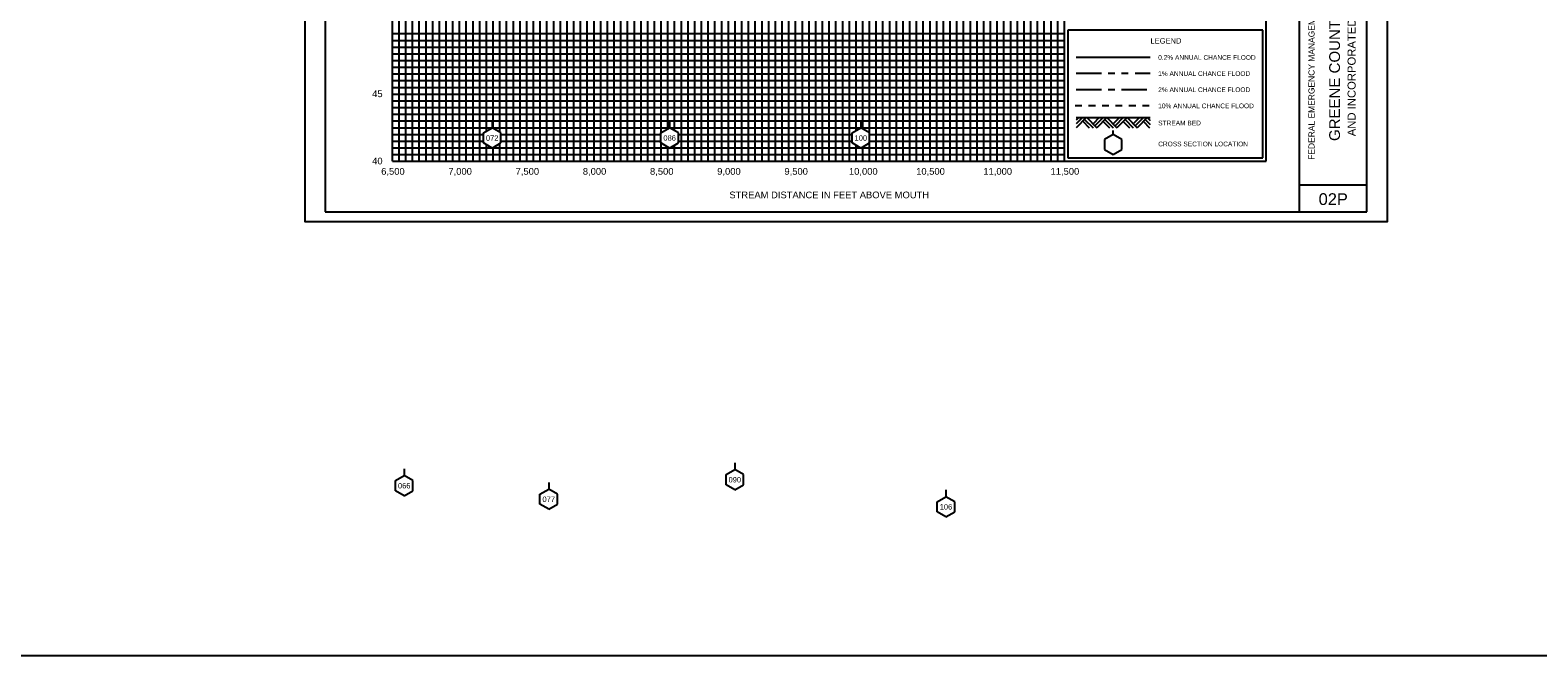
# Model space of a CAD drawing. Header units: inches. Extents: x -32 to 57.8, y 32 to 75.3.
# Tile 6 of 11: x 12.9 to 35.3, y 32 to 41.3. Entities that reach past the tile are written whole.
import ezdxf
from ezdxf.enums import TextEntityAlignment as Align

# ---------------------------------------------------------------- set-up
doc = ezdxf.new("R2010")
doc.units = ezdxf.units.IN
doc.header["$LTSCALE"] = 0.3
doc.header["$MEASUREMENT"] = 0
doc.set_wipeout_variables(frame=1)
for name, pattern in [('CENTER', [2, 1.25, -0.25, 0.25, -0.25]), ('DOT', [0.25, 0, -0.25]), ('HIDDEN', [0.375, 0.25, -0.125]), ('PHANTOM', [2.5, 1.25, -0.25, 0.25, -0.25, 0.25, -0.25])]:
    doc.linetypes.add(name, pattern=pattern)
doc.layers.get('0').update_dxf_attribs({"color": 3, "plot": 0})
for name, color, linetype in [('1', 5, 'Continuous'), ('2', 50, 'Continuous'), ('3', 9, 'DOT'), ('7', 7, 'Continuous'), ('STREAM', 5, 'Continuous'), ('STRUCTURE', 30, 'Continuous'), ('TEXT', 255, 'Continuous'), ('WS10', 4, 'HIDDEN'), ('WS100', 5, 'PHANTOM'), ('WS50', 1, 'CENTER'), ('WS500', 1, 'Continuous'), ('XSEC', 7, 'Continuous')]:
    doc.layers.add(name, color=color, linetype=linetype)
doc.styles.add('ARIAL', font='ARIAL.TTF')
doc.styles.add('xs', font='ARIAL.TTF')

# ---------------------------------------------------------------- blocks, each defined once
blk = doc.blocks.new('wipeout')
blk.add_wipeout([(0, 0.15), (-0.129917, 0.075), (-0.129917, -0.075), (0, -0.15), (0.129917, -0.075), (0.129917, 0.075)])
blk = doc.blocks.new('xsec')
blk.add_line((0, 0.35), (0, 0.25))
blk.add_blockref('wipeout', (0, 0.1))
for p, q in [((-0.13, 0.175), (0, 0.25)), ((0.13, 0.175), (0, 0.25)), ((0, 0.25), (0, 0.25)), ((-0.13, 0.025), (-0.13, 0.175)), ((0, -0.05), (-0.13, 0.025)), ((0, -0.05), (0.13, 0.025)), ((0.13, 0.025), (0.13, 0.175))]:
    blk.add_line(p, q)

msp = doc.modelspace()

# ---------------------------------------------------------------- linework, layer by layer
at = {"layer": '1'}
for p, q in [((17.3, 48.627), (17.3, 38.627)), ((31.8, 38.627), (31.8, 48.627)), ((32.8, 38.627), (32.8, 48.627)), ((31.8, 39.027), (32.8, 39.027)), ((17.3, 38.627), (17.3, 38.627)), ((17.3, 38.627), (32.8, 38.627)), ((17.3, 38.627), (17.3, 38.627))]:
    msp.add_line(p, q, dxfattribs=at)
at = {"layer": '2', "color": 50}
for p, q in [((18.3, 39.377), (18.3, 48.377)), ((19.3, 39.377), (19.3, 48.377)), ((20.3, 39.377), (20.3, 48.377)), ((21.3, 39.377), (21.3, 48.377)), ((22.3, 39.377), (22.3, 48.377)), ((23.3, 39.377), (23.3, 48.377)), ((24.3, 39.377), (24.3, 48.377)), ((25.3, 39.377), (25.3, 48.377)), ((26.3, 39.377), (26.3, 48.377)), ((27.3, 39.377), (27.3, 48.377)), ((28.3, 39.377), (28.3, 48.377)), ((31.3, 39.377), (31.3, 48.377)), ((18.3, 40.377), (28.3, 40.377)), ((18.3, 39.377), (31.3, 39.377))]:
    msp.add_line(p, q, dxfattribs=at)
at = {"layer": '3', "color": 8, "linetype": 'Continuous'}
for p, q in [((18.4, 39.377), (18.4, 48.377)), ((18.5, 39.377), (18.5, 48.377)), ((18.6, 39.377), (18.6, 48.377)), ((18.7, 39.377), (18.7, 48.377)), ((18.8, 39.377), (18.8, 48.377)), ((18.9, 39.377), (18.9, 48.377)), ((19, 39.377), (19, 48.377)), ((19.1, 39.377), (19.1, 48.377)), ((19.2, 39.377), (19.2, 48.377)), ((19.4, 39.377), (19.4, 48.377)), ((19.5, 39.377), (19.5, 48.377)), ((19.6, 39.377), (19.6, 48.377)), ((19.7, 39.377), (19.7, 48.377)), ((19.8, 39.377), (19.8, 48.377)), ((19.9, 39.377), (19.9, 48.377)), ((20, 39.377), (20, 48.377)), ((20.1, 39.377), (20.1, 48.377)), ((20.2, 39.377), (20.2, 48.377)), ((20.4, 39.377), (20.4, 48.377)), ((20.5, 39.377), (20.5, 48.377)), ((20.6, 39.377), (20.6, 48.377)), ((20.7, 39.377), (20.7, 48.377)), ((20.8, 39.377), (20.8, 48.377)), ((20.9, 39.377), (20.9, 48.377)), ((21, 39.377), (21, 48.377)), ((21.1, 39.377), (21.1, 48.377)), ((21.2, 39.377), (21.2, 48.377)), ((21.4, 39.377), (21.4, 48.377)), ((21.5, 39.377), (21.5, 48.377)), ((21.6, 39.377), (21.6, 48.377)), ((21.7, 39.377), (21.7, 48.377)), ((21.8, 39.377), (21.8, 48.377)), ((21.9, 39.377), (21.9, 48.377)), ((22, 39.377), (22, 48.377)), ((22.1, 39.377), (22.1, 48.377)), ((22.2, 39.377), (22.2, 48.377)), ((22.4, 39.377), (22.4, 48.377)), ((22.5, 39.377), (22.5, 48.377)), ((22.6, 39.377), (22.6, 48.377)), ((22.7, 39.377), (22.7, 48.377)), ((22.8, 39.377), (22.8, 48.377)), ((22.9, 39.377), (22.9, 48.377)), ((23, 39.377), (23, 48.377)), ((23.1, 39.377), (23.1, 48.377)), ((23.2, 39.377), (23.2, 48.377)), ((23.4, 39.377), (23.4, 48.377)), ((23.5, 39.377), (23.5, 48.377)), ((23.6, 39.377), (23.6, 48.377)), ((23.7, 39.377), (23.7, 48.377)), ((23.8, 39.377), (23.8, 48.377)), ((23.9, 39.377), (23.9, 48.377)), ((24, 39.377), (24, 48.377)), ((24.1, 39.377), (24.1, 48.377)), ((24.2, 39.377), (24.2, 48.377)), ((24.4, 39.377), (24.4, 48.377)), ((24.5, 39.377), (24.5, 48.377)), ((24.6, 39.377), (24.6, 48.377)), ((24.7, 39.377), (24.7, 48.377)), ((24.8, 39.377), (24.8, 48.377)), ((24.9, 39.377), (24.9, 48.377)), ((25, 39.377), (25, 48.377)), ((25.1, 39.377), (25.1, 48.377)), ((25.2, 39.377), (25.2, 48.377)), ((25.4, 39.377), (25.4, 48.377)), ((25.5, 39.377), (25.5, 48.377)), ((25.6, 39.377), (25.6, 48.377)), ((25.7, 39.377), (25.7, 48.377)), ((25.8, 39.377), (25.8, 48.377)), ((25.9, 39.377), (25.9, 48.377)), ((26, 39.377), (26, 48.377)), ((26.1, 39.377), (26.1, 48.377)), ((26.2, 39.377), (26.2, 48.377)), ((26.4, 39.377), (26.4, 48.377)), ((26.5, 39.377), (26.5, 48.377)), ((26.6, 39.377), (26.6, 48.377)), ((26.7, 39.377), (26.7, 48.377)), ((26.8, 39.377), (26.8, 48.377)), ((26.9, 39.377), (26.9, 48.377)), ((27, 39.377), (27, 48.377)), ((27.1, 39.377), (27.1, 48.377)), ((27.2, 39.377), (27.2, 48.377)), ((27.4, 39.377), (27.4, 48.377)), ((27.5, 39.377), (27.5, 48.377)), ((27.6, 39.377), (27.6, 48.377)), ((27.7, 39.377), (27.7, 48.377)), ((27.8, 39.377), (27.8, 48.377)), ((27.9, 39.377), (27.9, 48.377)), ((28, 39.377), (28, 48.377)), ((28.1, 39.377), (28.1, 48.377)), ((28.2, 39.377), (28.2, 48.377)), ((18.3, 41.277), (28.3, 41.277)), ((18.3, 41.177), (28.3, 41.177)), ((18.3, 41.077), (28.3, 41.077)), ((18.3, 40.977), (28.3, 40.977)), ((18.3, 40.877), (28.3, 40.877)), ((18.3, 40.777), (28.3, 40.777)), ((18.3, 40.677), (28.3, 40.677)), ((18.3, 40.577), (28.3, 40.577)), ((18.3, 40.477), (28.3, 40.477)), ((18.3, 40.277), (28.3, 40.277)), ((18.3, 40.177), (28.3, 40.177)), ((18.3, 40.077), (28.3, 40.077)), ((18.3, 39.977), (28.3, 39.977)), ((18.3, 39.877), (28.3, 39.877)), ((18.3, 39.777), (28.3, 39.777)), ((18.3, 39.677), (28.3, 39.677)), ((18.3, 39.577), (28.3, 39.577)), ((18.3, 39.477), (28.3, 39.477))]:
    msp.add_line(p, q, dxfattribs=at)
at = {"layer": '7'}
for p, q in [((29.025, 39.777), (28.895, 39.702)), ((29.025, 39.777), (29.025, 39.834)), ((29.155, 39.702), (29.025, 39.777)), ((28.895, 39.702), (28.895, 39.552)), ((28.895, 39.702), (28.895, 39.702)), ((28.895, 39.552), (29.025, 39.477)), ((29.025, 39.477), (29.155, 39.552)), ((29.155, 39.552), (29.155, 39.702))]:
    msp.add_line(p, q, dxfattribs=at)
at = {"layer": 'STREAM'}
for p, q in [((28.512, 40.027), (28.475, 39.99)), ((28.569, 40.027), (28.475, 39.933)), ((28.625, 40.027), (28.475, 39.877)), ((28.475, 40.027), (29.575, 40.027)), ((28.572, 39.973), (28.668, 39.877)), ((28.6, 40.001), (28.725, 39.877)), ((28.631, 40.027), (28.781, 39.877)), ((28.818, 40.027), (28.725, 39.933)), ((28.874, 40.027), (28.753, 39.905)), ((28.931, 40.027), (28.781, 39.877)), ((28.875, 39.97), (28.968, 39.877)), ((28.903, 39.999), (29.025, 39.877)), ((28.931, 40.027), (29.081, 39.877)), ((29.118, 40.027), (29.025, 39.933)), ((29.174, 40.027), (29.053, 39.905)), ((29.229, 40.024), (29.079, 39.874)), ((29.175, 39.97), (29.268, 39.877)), ((29.203, 39.999), (29.325, 39.877)), ((29.231, 40.027), (29.381, 39.877)), ((29.418, 40.027), (29.325, 39.933)), ((29.474, 40.027), (29.353, 39.905)), ((29.531, 40.027), (29.381, 39.877)), ((29.475, 39.97), (29.568, 39.877)), ((29.503, 39.999), (29.575, 39.926)), ((29.531, 40.027), (29.575, 39.983))]:
    msp.add_line(p, q, dxfattribs=at)
at = {"layer": 'STRUCTURE'}
msp.add_lwpolyline([(-9.197, 56.181), (57.779, 56.181), (57.779, 32.019), (-9.197, 32.019)], close=True, dxfattribs=at)
at = {"layer": 'TEXT'}
for p, q in [((31.25, 41.327), (28.35, 41.327)), ((28.35, 41.327), (28.35, 39.427)), ((31.25, 39.427), (31.25, 41.327)), ((28.35, 39.427), (31.25, 39.427)), ((28.35, 39.427), (28.35, 39.427))]:
    msp.add_line(p, q, dxfattribs=at)
at = {"layer": 'WS10'}
msp.add_line((28.46, 40.207), (29.56, 40.207), dxfattribs=at)
at = {"layer": 'WS100'}
msp.add_line((28.475, 40.687), (29.575, 40.687), dxfattribs=at)
at = {"layer": 'WS50'}
msp.add_line((28.475, 40.447), (29.575, 40.447), dxfattribs=at)
at = {"layer": 'WS500'}
msp.add_line((28.475, 40.927), (29.575, 40.927), dxfattribs=at)

# ---------------------------------------------------------------- texts
at = {"layer": 'TEXT', "style": 'ARIAL'}
msp.add_text('FEDERAL EMERGENCY MANAGEMENT AGENCY', height=0.09, rotation=90, dxfattribs=at).set_placement((32.021, 39.399))
for s, height, p in [('GREENE COUNTY, NC', 0.16, (32.4, 40.877)), ('AND INCORPORATED AREA', 0.12, (32.633, 40.877))]:
    msp.add_text(s, height=height, rotation=90, dxfattribs=at).set_placement(p, align=Align.CENTER)
for s, height, p in [('LEGEND', 0.08, (29.581, 41.129)), ('0.2% ANNUAL CHANCE FLOOD', 0.07, (29.695, 40.887)), ('1% ANNUAL CHANCE FLOOD', 0.07, (29.695, 40.647)), (' 45', 0.1, (17.96, 40.332)), ('2% ANNUAL CHANCE FLOOD', 0.07, (29.695, 40.407)), ('10% ANNUAL CHANCE FLOOD', 0.07, (29.695, 40.167)), ('STREAM BED', 0.07, (29.695, 39.912)), ('CROSS SECTION LOCATION', 0.07, (29.695, 39.6)), (' 40', 0.1, (17.96, 39.332))]:
    msp.add_text(s, height=height, dxfattribs=at).set_placement(p)
for s, height, p in [('6,500', 0.1, (18.308, 39.177)), ('7,000', 0.1, (19.308, 39.177)), ('7,500', 0.1, (20.308, 39.177)), ('8,000', 0.1, (21.308, 39.177)), ('8,500', 0.1, (22.308, 39.177)), ('9,000', 0.1, (23.308, 39.177)), ('9,500', 0.1, (24.308, 39.177)), ('10,000', 0.1, (25.307, 39.177)), ('10,500', 0.1, (26.307, 39.177)), ('11,000', 0.1, (27.307, 39.177)), ('11,500', 0.1, (28.307, 39.177)), ('STREAM DISTANCE IN FEET ABOVE MOUTH', 0.1, (24.8, 38.827)), ('02P', 0.175, (32.3, 38.727))]:
    msp.add_text(s, height=height, dxfattribs=at).set_placement(p, align=Align.CENTER)

# ---------------------------------------------------------------- next in the draw order: block references
at = {"layer": 'XSEC', "color": 3}
for p in [(19.785, 39.625), (22.425, 39.625), (25.27, 39.625), (18.476, 34.451), (23.395, 34.54), (20.626, 34.25), (26.537, 34.137)]:
    msp.add_blockref('xsec', p, dxfattribs=at)

# ---------------------------------------------------------------- next in the draw order: linework, layer by layer
at = {"color": 252}
msp.add_lwpolyline([(17, 48.777), (33.1, 48.777), (33.1, 38.477), (17, 38.477)], close=True, dxfattribs=at)

# ---------------------------------------------------------------- next in the draw order: texts
at = {"layer": 'TEXT', "style": 'xs'}
for s, p in [('072', (19.785, 39.724, 1)), ('086', (22.425, 39.724, 1)), ('100', (25.27, 39.724, 1)), ('066', (18.476, 34.55, 1)), ('090', (23.395, 34.639, 1)), ('077', (20.626, 34.349, 1)), ('106', (26.537, 34.236, 1))]:
    msp.add_text(s, height=0.08, dxfattribs=at).set_placement(p, align=Align.MIDDLE_CENTER)

doc.saveas('drawing.dxf')
